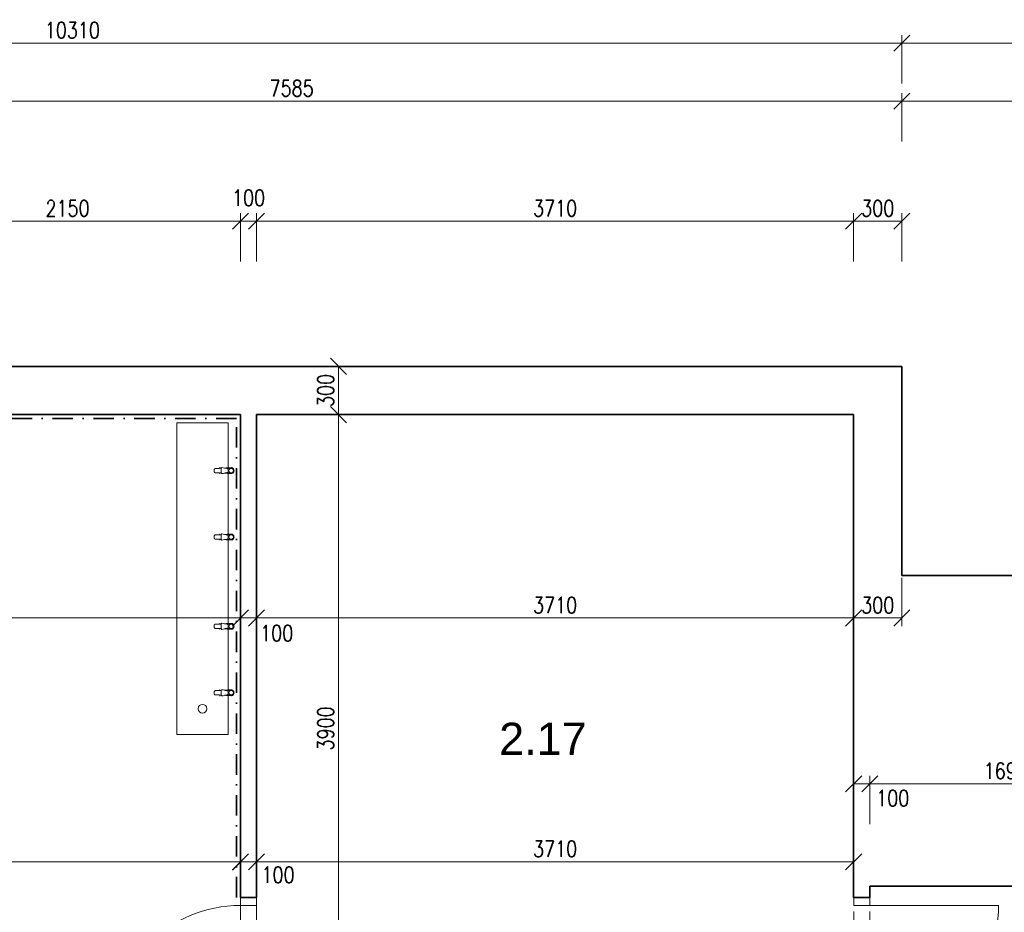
# Model space of a CAD drawing. Header units: millimetres. Extents: x -485339 to 286898, y -1189934 to 1602269.
# Tile 209 of 230: x 76573 to 82692, y -654260 to -648713. Entities that reach past the tile are written whole.
import ezdxf

# ---------------------------------------------------------------- set-up
doc = ezdxf.new("R2010")
doc.units = ezdxf.units.MM
doc.header["$LTSCALE"] = 10
doc.linetypes.add('DASHDOT', pattern=[25.4, 12.7, -6.35, 0, -6.35])
doc.linetypes.add('DĚLICÍ2', pattern=[15.875, 6.35, -3.175, 0, -3.175, 0, -3.175])
doc.layers.get('Defpoints').update_dxf_attribs({"lineweight": 0})
for name, color, linetype, lineweight, true_color in [('BOUR_DVEŘE', 7, 'Continuous', 18, 0x4ccd32), ('BOUR_ker.obklad', 7, 'DASHDOT', 35, 0x4ccd32), ('BOUR_zařizováky', 7, 'Continuous', 18, 0x4ccd32)]:
    doc.layers.add(name, color=color, linetype=linetype, lineweight=lineweight, true_color=true_color)
for name, color, linetype, lineweight in [('St__otvory_dveře', 40, 'Continuous', 18), ('St_kóty', 132, 'Continuous', 18), ('St_plocha_místnosti', 250, 'Continuous', 18), ('St_zařizovací předměty', 252, 'Continuous', 18), ('St_čáry_obrys', 5, 'Continuous', 35)]:
    doc.layers.add(name, color=color, linetype=linetype, lineweight=lineweight)
doc.styles.add('Andy', font='arial.ttf')
doc.styles.get("Standard").update_dxf_attribs({"font": 'simplex.shx', "width": 0.8})
doc.dimstyles.new('stavebníM50 vnitřní', dxfattribs={"dimtxt": 100, "dimasz": 100, "dimexe": 50, "dimexo": 100, "dimgap": 30, "dimtad": 1, "dimdec": 0, "dimtxsty": 'Standard', "dimblk": 'OBLIQUE', "dimcen": 2.5, "dimclrd": 256, "dimclre": 256, "dimclrt": 256, "dimadec": 0, "dimazin": 0, "dimtfac": 1, "dimtdec": 0, "dimtmove": 2, "dimatfit": 2, "dimldrblk": 'OBLIQUE', "dimfxl": 250, "dimfxlon": 1, "dimlwd": -1, "dimlwe": -1, "dimarcsym": 0})

# ---------------------------------------------------------------- blocks, each defined once
blk = doc.blocks.new('G$CB39AAC77')
at = {"layer": 'St_zařizovací předměty', "color": 0}
for p, q in [((-17.8, -17.9), (-17.7, -20.2)), ((-17.7, -20.2), (-17.6, -22.2)), ((-14.2, -56.7), (-17.7, -69.8)), ((-17.6, -22.2), (-17.5, -23.9)), ((-17.5, -23.9), (-17.5, -25.3)), ((-17.5, -25.3), (-17.4, -26.5)), ((-17.4, -26.5), (-17.4, -27.7)), ((-17.4, -27.7), (-17.3, -28.8)), ((-17.3, -28.8), (-17.2, -29.8)), ((-17.2, -29.8), (-17.2, -30.9)), ((-17.2, -30.9), (-17.1, -31.9)), ((-17.1, -31.9), (-17, -33.1)), ((-17, -33.1), (-16.9, -34.3)), ((-16.9, -34.3), (-16.8, -35.5)), ((-16.8, -35.5), (-16.7, -36.9)), ((-16.7, -36.9), (-16.6, -38.3)), ((-16.6, -38.3), (-16.5, -39.8)), ((-16.5, -39.8), (-16.4, -41.3)), ((-16.4, -11.6), (-16.4, -11.6)), ((-16.4, -41.3), (-16.3, -42.8)), ((-16.3, -42.8), (-16.2, -44.3)), ((-16.2, -44.3), (-16.1, -45.8)), ((-16.1, -45.8), (-16, -47.4)), ((-16, -47.4), (-15.9, -49.2)), ((-15.9, -49.2), (-15.8, -51)), ((-15.8, -51), (-15.6, -53.1)), ((-15.6, -53.1), (-15.5, -55.4)), ((-15.5, -55.4), (-15.3, -58)), ((-15.3, -58), (-15.1, -60.4)), ((-14.5, -19.9), (-13.8, -26.9)), ((-11.9, -46.6), (-14.2, -56.7)), ((-13.8, -26.9), (-12.5, -32.7)), ((-12.5, -32.7), (-11.6, -37.1)), ((-12.4, -6.1), (-12.4, -6.1)), ((-11.2, -41.3), (-11.9, -46.6)), ((-11.6, -37.1), (-11.2, -41.3)), ((-6.6, -2.5), (-6.6, -2.5)), ((0.5, -1.2), (0.5, -1.2)), ((7.5, -2.5), (7.5, -2.5)), ((12.5, -37.1), (12.2, -41.3)), ((12.2, -41.3), (12.9, -46.6)), ((13.5, -32.7), (12.5, -37.1)), ((12.9, -46.6), (15.1, -56.7)), ((13.4, -6.1), (13.4, -6.1)), ((14.7, -26.9), (13.5, -32.7)), ((15.5, -19.8), (14.7, -26.9)), ((15.1, -56.7), (18.7, -69.8)), ((16.3, -58), (16.1, -60.4)), ((16.4, -55.4), (16.3, -58)), ((16.6, -53.1), (16.4, -55.4)), ((16.7, -51), (16.6, -53.1)), ((16.9, -49.1), (16.7, -51)), ((17, -47.4), (16.9, -49.1)), ((17.1, -45.8), (17, -47.4)), ((17.2, -44.3), (17.1, -45.8)), ((17.3, -42.8), (17.2, -44.3)), ((17.3, -11.6), (17.3, -11.6)), ((17.4, -41.3), (17.3, -42.8)), ((17.5, -39.8), (17.4, -41.3)), ((17.6, -38.3), (17.5, -39.8)), ((17.7, -36.9), (17.6, -38.3)), ((17.8, -35.5), (17.7, -36.9)), ((17.9, -34.2), (17.8, -35.5)), ((18, -33), (17.9, -34.2)), ((18.1, -30.9), (18, -31.9)), ((18, -31.9), (18, -33)), ((18.2, -29.8), (18.1, -30.9)), ((18.3, -27.7), (18.2, -28.8)), ((18.2, -28.8), (18.2, -29.8)), ((18.4, -26.5), (18.3, -27.7)), ((18.5, -23.8), (18.4, -25.3)), ((18.4, -25.3), (18.4, -26.5)), ((18.6, -22.2), (18.5, -23.8)), ((18.7, -17.9), (18.6, -20.2)), ((18.6, -20.2), (18.6, -22.2)), ((-13.5, -89.8), (-20, -89.8)), ((-17.7, -69.8), (-18.6, -76.5)), ((-18.6, -76.5), (-17.6, -78.8)), ((-17.6, -78.8), (-16.1, -79.7)), ((-16.1, -79.7), (-12.1, -80.9)), ((-13.9, -80.5), (-13.7, -83.8)), ((-13.7, -83.8), (-13.6, -87.3)), ((-13.6, -87.3), (-13.4, -90.9)), ((-13.4, -90.9), (-13.3, -94.5)), ((-13.3, -94.5), (-13.2, -97.9)), ((-13.2, -97.9), (-13.1, -101.3)), ((-13.1, -101.3), (-13, -104.4)), ((-13, -104.4), (-12.9, -107.2)), ((-12.9, -107.2), (-12.9, -109.7)), ((-12.9, -109.7), (-12.8, -111.8)), ((-12.8, -111.8), (-12.7, -113.6)), ((-12.7, -113.6), (-12.7, -115)), ((-12.7, -115), (-12.6, -116.2)), ((-12.6, -116.2), (-12.5, -117.2)), ((-12.5, -117.2), (-12.4, -118.1)), ((-12.4, -118.1), (-12.3, -118.8)), ((-12.3, -118.8), (-12.2, -119.5)), ((-12.2, -119.5), (-12, -120)), ((-12.1, -80.9), (-8.4, -81.5)), ((-12, -120), (-11.9, -120.5)), ((-11.9, -120.5), (-11.7, -121)), ((-11.7, -121), (-11.5, -121.4)), ((-11.5, -121.4), (-11.2, -121.8)), ((-11.2, -121.8), (-11, -122.1)), ((-11, -122.1), (-10.6, -122.4)), ((-8.4, -81.5), (0.5, -82.2)), ((9.4, -81.5), (0.5, -82.2)), ((13.1, -80.9), (9.4, -81.5)), ((11.9, -122.1), (11.6, -122.4)), ((12.2, -121.8), (11.9, -122.1)), ((12.5, -121.4), (12.2, -121.8)), ((12.7, -121), (12.5, -121.4)), ((12.9, -120.5), (12.7, -121)), ((13, -120), (12.9, -120.5)), ((13.2, -119.5), (13, -120)), ((17.1, -79.7), (13.1, -80.9)), ((13.3, -118.8), (13.2, -119.5)), ((13.4, -118.1), (13.3, -118.8)), ((13.5, -117.2), (13.4, -118.1)), ((13.6, -116.2), (13.5, -117.2)), ((13.7, -113.6), (13.6, -115)), ((13.6, -115), (13.6, -116.2)), ((13.8, -111.8), (13.7, -113.6)), ((13.9, -109.7), (13.8, -111.8)), ((14, -104.4), (13.9, -107.2)), ((13.9, -107.2), (13.9, -109.7)), ((14.1, -101.2), (14, -104.4)), ((14.2, -97.9), (14.1, -101.2)), ((14.3, -94.5), (14.2, -97.9)), ((14.4, -90.9), (14.3, -94.5)), ((14.5, -87.3), (14.4, -90.9)), ((14.4, -89.8), (21, -89.8)), ((14.7, -83.8), (14.5, -87.3)), ((14.9, -80.5), (14.7, -83.8)), ((18.5, -78.8), (17.1, -79.7)), ((19.5, -76.5), (18.5, -78.8)), ((18.7, -69.8), (19.5, -76.5)), ((-10.6, -122.4), (-10.2, -122.7)), ((-10.2, -122.7), (-9.8, -123)), ((-9.8, -123), (-9.2, -123.2)), ((-9.2, -123.2), (-8.5, -123.5)), ((-8.5, -123.5), (-7.6, -123.7)), ((-7.6, -123.7), (-6.2, -123.8)), ((-6.2, -123.8), (-4.3, -123.9)), ((-4.3, -123.9), (-1.7, -124)), ((-1.7, -124), (0.5, -124)), ((2.7, -124), (0.5, -124)), ((5.3, -123.9), (2.7, -124)), ((7.2, -123.8), (5.3, -123.9)), ((8.5, -123.7), (7.2, -123.8)), ((9.5, -123.5), (8.5, -123.7)), ((10.2, -123.2), (9.5, -123.5)), ((10.8, -123), (10.2, -123.2)), ((11.2, -122.7), (10.8, -123)), ((11.6, -122.4), (11.2, -122.7))]:
    blk.add_line(p, q, dxfattribs=at)
for centre, major_axis, start_param, end_param in [((-2.4, -17.9), (-10.9, -10.9), -1.209553, -0.785152), ((-1, -18.6), (-11.9, 11.9), 6.239989, 6.644428), ((0.5, -19.2), (-10.6, 10.6), 3.881371, 7.115283), ((0.5, -19.2), (-9.75, -9.75), -0.785398, 5.497787), ((-0.1, -19.5), (-12.9, -12.9), 4.290124, 4.669192), ((0.5, -21.1), (-14, -14), 3.927237, 4.290124), ((0.5, -21.1), (-14, -14), 3.564351, 3.927237), ((1.1, -19.5), (-12.9, -12.9), 3.185282, 3.564351), ((2, -18.6), (-11.9, 11.9), 4.351639, 4.756078), ((3.3, -17.9), (-10.9, -10.9), 2.356441, 2.780842)]:
    blk.add_ellipse(centre, major_axis=major_axis, ratio=1, start_param=start_param, end_param=end_param, dxfattribs=at)
blk = doc.blocks.new('G$CC1796412')
at = {"layer": 'St__otvory_dveře', "color": 0, "ltscale": 2}
blk.add_lwpolyline([(850, 0.8), (850, 800.8)], dxfattribs=at)
at = {"layer": 'St__otvory_dveře', "ltscale": 2}
for points in [[(50, 0), (0, 0), (0, -100), (50, -100)], [(900, 0.8), (850, 0.8), (850, -99.2), (900, -99.2)]]:
    blk.add_lwpolyline(points, close=True, dxfattribs=at)
at = {"layer": 'St__otvory_dveře', "linetype": 'DĚLICÍ2', "ltscale": 2}
for points in [[(50, 0), (850, 0.8)], [(50, -100), (850, -99.2)]]:
    blk.add_lwpolyline(points, dxfattribs=at)
at = {"layer": 'St__otvory_dveře', "color": 0, "ltscale": 2}
blk.add_arc((850, 0.8), 800, 90, 180, dxfattribs=at)
blk = doc.blocks.new('_OBLIQUE')
at = {"color": 0, "linetype": 'ByBlock'}
blk.add_line((-0.5, -0.5), (0.5, 0.5), dxfattribs=at)
blk = doc.blocks.new('*D4974')
at = {"layer": 'Defpoints', "color": 0}
for p in [(82055.3, -649219.4), (74470.3, -650867.3), (82055.3, -650867.3)]:
    blk.add_point(p, dxfattribs=at)
at = {"layer": 'St_kóty'}
for p, q in [((74470.3, -649469.4), (74470.3, -649169.4)), ((82055.3, -649469.4), (82055.3, -649169.4)), ((74470.3, -649219.4), (82055.3, -649219.4))]:
    blk.add_line(p, q, dxfattribs=at)
at = {"layer": 'St_kóty', "linetype": 'ByBlock', "xscale": 100, "yscale": 100, "zscale": 100, "rotation": 180}
blk.add_blockref('_OBLIQUE', (74470.3, -649219.4), dxfattribs=at)
at = {"layer": 'St_kóty', "linetype": 'ByBlock', "xscale": 100, "yscale": 100, "zscale": 100}
blk.add_blockref('_OBLIQUE', (82055.3, -649219.4), dxfattribs=at)
at = {"layer": 'St_kóty', "insert": (78262.8, -649139.4), "char_height": 100, "attachment_point": 5}
blk.add_mtext('7585', dxfattribs=at)
blk = doc.blocks.new('*D4975')
at = {"layer": 'Defpoints', "color": 0}
for p in [(92745.3, -649219.4), (82055.3, -650867.3), (92745.3, -652567.3)]:
    blk.add_point(p, dxfattribs=at)
at = {"layer": 'St_kóty'}
for p, q in [((82055.3, -649469.4), (82055.3, -649169.4)), ((92745.3, -649469.4), (92745.3, -649169.4)), ((82055.3, -649219.4), (92745.3, -649219.4))]:
    blk.add_line(p, q, dxfattribs=at)
at = {"layer": 'St_kóty', "linetype": 'ByBlock', "xscale": 100, "yscale": 100, "zscale": 100, "rotation": 180}
blk.add_blockref('_OBLIQUE', (82055.3, -649219.4), dxfattribs=at)
at = {"layer": 'St_kóty', "linetype": 'ByBlock', "xscale": 100, "yscale": 100, "zscale": 100}
blk.add_blockref('_OBLIQUE', (92745.3, -649219.4), dxfattribs=at)
at = {"layer": 'St_kóty', "insert": (87400.3, -649139.4), "char_height": 100, "attachment_point": 5}
blk.add_mtext('10690', dxfattribs=at)
blk = doc.blocks.new('*D4983')
at = {"layer": 'Defpoints', "color": 0}
for p in [(82055.3, -648858.7), (71745.3, -650867.3), (82055.3, -650867.3)]:
    blk.add_point(p, dxfattribs=at)
at = {"layer": 'St_kóty'}
for p, q in [((71745.3, -649108.7), (71745.3, -648808.7)), ((82055.3, -649108.7), (82055.3, -648808.7)), ((71745.3, -648858.7), (82055.3, -648858.7))]:
    blk.add_line(p, q, dxfattribs=at)
at = {"layer": 'St_kóty', "linetype": 'ByBlock', "xscale": 100, "yscale": 100, "zscale": 100, "rotation": 180}
blk.add_blockref('_OBLIQUE', (71745.3, -648858.7), dxfattribs=at)
at = {"layer": 'St_kóty', "linetype": 'ByBlock', "xscale": 100, "yscale": 100, "zscale": 100}
blk.add_blockref('_OBLIQUE', (82055.3, -648858.7), dxfattribs=at)
at = {"layer": 'St_kóty', "insert": (76900.3, -648778.7), "char_height": 100, "attachment_point": 5}
blk.add_mtext('10310', dxfattribs=at)
blk = doc.blocks.new('*D4984')
at = {"layer": 'Defpoints', "color": 0}
for p in [(97855, -648858.7), (82055.3, -650867.3), (97855, -651479.1)]:
    blk.add_point(p, dxfattribs=at)
at = {"layer": 'St_kóty'}
for p, q in [((82055.3, -649108.7), (82055.3, -648808.7)), ((97855, -649108.7), (97855, -648808.7)), ((82055.3, -648858.7), (97855, -648858.7))]:
    blk.add_line(p, q, dxfattribs=at)
at = {"layer": 'St_kóty', "linetype": 'ByBlock', "xscale": 100, "yscale": 100, "zscale": 100, "rotation": 180}
blk.add_blockref('_OBLIQUE', (82055.3, -648858.7), dxfattribs=at)
at = {"layer": 'St_kóty', "linetype": 'ByBlock', "xscale": 100, "yscale": 100, "zscale": 100}
blk.add_blockref('_OBLIQUE', (97855, -648858.7), dxfattribs=at)
at = {"layer": 'St_kóty', "insert": (89955.1, -648778.7), "char_height": 100, "attachment_point": 5}
blk.add_mtext('15800', dxfattribs=at)
blk = doc.blocks.new('*D4993')
at = {"layer": 'Defpoints', "color": 0}
for p in [(77945.3, -649965.2), (75795.3, -651167.3), (77945.3, -651167.3)]:
    blk.add_point(p, dxfattribs=at)
at = {"layer": 'St_kóty'}
for p, q in [((75795.3, -650215.2), (75795.3, -649915.2)), ((77945.3, -650215.2), (77945.3, -649915.2)), ((75795.3, -649965.2), (77945.3, -649965.2))]:
    blk.add_line(p, q, dxfattribs=at)
at = {"layer": 'St_kóty', "linetype": 'ByBlock', "xscale": 100, "yscale": 100, "zscale": 100, "rotation": 180}
blk.add_blockref('_OBLIQUE', (75795.3, -649965.2), dxfattribs=at)
at = {"layer": 'St_kóty', "linetype": 'ByBlock', "xscale": 100, "yscale": 100, "zscale": 100}
blk.add_blockref('_OBLIQUE', (77945.3, -649965.2), dxfattribs=at)
at = {"layer": 'St_kóty', "insert": (76870.3, -649885.2), "char_height": 100, "attachment_point": 5}
blk.add_mtext('2150', dxfattribs=at)
blk = doc.blocks.new('*D4994')
at = {"layer": 'Defpoints', "color": 0}
for p in [(78045.3, -649965.2), (77945.3, -651167.3), (78045.3, -651167.3)]:
    blk.add_point(p, dxfattribs=at)
at = {"layer": 'St_kóty'}
for p, q in [((77945.3, -650215.2), (77945.3, -649915.2)), ((78045.3, -650215.2), (78045.3, -649915.2)), ((77945.3, -649965.2), (78045.3, -649965.2))]:
    blk.add_line(p, q, dxfattribs=at)
at = {"layer": 'St_kóty', "linetype": 'ByBlock', "xscale": 100, "yscale": 100, "zscale": 100, "rotation": 180}
blk.add_blockref('_OBLIQUE', (77945.3, -649965.2), dxfattribs=at)
at = {"layer": 'St_kóty', "linetype": 'ByBlock', "xscale": 100, "yscale": 100, "zscale": 100}
blk.add_blockref('_OBLIQUE', (78045.3, -649965.2), dxfattribs=at)
at = {"layer": 'St_kóty', "insert": (77995.3, -649820.2), "char_height": 100, "attachment_point": 5}
blk.add_mtext('100', dxfattribs=at)
blk = doc.blocks.new('*D4995')
at = {"layer": 'Defpoints', "color": 0}
for p in [(81755.3, -649965.2), (78045.3, -651167.3), (81755.3, -651167.3)]:
    blk.add_point(p, dxfattribs=at)
at = {"layer": 'St_kóty'}
for p, q in [((78045.3, -650215.2), (78045.3, -649915.2)), ((81755.3, -650215.2), (81755.3, -649915.2)), ((78045.3, -649965.2), (81755.3, -649965.2))]:
    blk.add_line(p, q, dxfattribs=at)
at = {"layer": 'St_kóty', "linetype": 'ByBlock', "xscale": 100, "yscale": 100, "zscale": 100, "rotation": 180}
blk.add_blockref('_OBLIQUE', (78045.3, -649965.2), dxfattribs=at)
at = {"layer": 'St_kóty', "linetype": 'ByBlock', "xscale": 100, "yscale": 100, "zscale": 100}
blk.add_blockref('_OBLIQUE', (81755.3, -649965.2), dxfattribs=at)
at = {"layer": 'St_kóty', "insert": (79900.3, -649885.2), "char_height": 100, "attachment_point": 5}
blk.add_mtext('3710', dxfattribs=at)
blk = doc.blocks.new('*D4996')
at = {"layer": 'Defpoints', "color": 0}
for p in [(82055.3, -649965.2), (82055.3, -650867.3), (81755.3, -651167.3)]:
    blk.add_point(p, dxfattribs=at)
at = {"layer": 'St_kóty'}
for p, q in [((81755.3, -650215.2), (81755.3, -649915.2)), ((82055.3, -650215.2), (82055.3, -649915.2)), ((81755.3, -649965.2), (82055.3, -649965.2))]:
    blk.add_line(p, q, dxfattribs=at)
at = {"layer": 'St_kóty', "linetype": 'ByBlock', "xscale": 100, "yscale": 100, "zscale": 100, "rotation": 180}
blk.add_blockref('_OBLIQUE', (81755.3, -649965.2), dxfattribs=at)
at = {"layer": 'St_kóty', "linetype": 'ByBlock', "xscale": 100, "yscale": 100, "zscale": 100}
blk.add_blockref('_OBLIQUE', (82055.3, -649965.2), dxfattribs=at)
at = {"layer": 'St_kóty', "insert": (81905.3, -649885.2), "char_height": 100, "attachment_point": 5}
blk.add_mtext('300', dxfattribs=at)
blk = doc.blocks.new('*D4999')
at = {"layer": 'Defpoints', "color": 0}
for p in [(73445.3, -653107.3), (77945.3, -653947.2), (77945.3, -654167.3)]:
    blk.add_point(p, dxfattribs=at)
at = {"layer": 'St_kóty'}
for p, q in [((73445.3, -653697.2), (73445.3, -653997.2)), ((77945.3, -654067.3), (77945.3, -653897.2)), ((73445.3, -653947.2), (77945.3, -653947.2))]:
    blk.add_line(p, q, dxfattribs=at)
at = {"layer": 'St_kóty', "linetype": 'ByBlock', "xscale": 100, "yscale": 100, "zscale": 100, "rotation": 180}
blk.add_blockref('_OBLIQUE', (73445.3, -653947.2), dxfattribs=at)
at = {"layer": 'St_kóty', "linetype": 'ByBlock', "xscale": 100, "yscale": 100, "zscale": 100}
blk.add_blockref('_OBLIQUE', (77945.3, -653947.2), dxfattribs=at)
at = {"layer": 'St_kóty', "insert": (75695.3, -653867.2), "char_height": 100, "attachment_point": 5}
blk.add_mtext('4500', dxfattribs=at)
blk = doc.blocks.new('*D5000')
at = {"layer": 'Defpoints', "color": 0}
for p in [(78045.3, -653946.2), (77945.3, -654167.3), (78045.3, -654167.3)]:
    blk.add_point(p, dxfattribs=at)
at = {"layer": 'St_kóty'}
for p, q in [((77945.3, -654067.3), (77945.3, -653896.2)), ((78045.3, -654067.3), (78045.3, -653896.2)), ((77945.3, -653946.2), (78045.3, -653946.2))]:
    blk.add_line(p, q, dxfattribs=at)
at = {"layer": 'St_kóty', "linetype": 'ByBlock', "xscale": 100, "yscale": 100, "zscale": 100, "rotation": 180}
blk.add_blockref('_OBLIQUE', (77945.3, -653946.2), dxfattribs=at)
at = {"layer": 'St_kóty', "linetype": 'ByBlock', "xscale": 100, "yscale": 100, "zscale": 100}
blk.add_blockref('_OBLIQUE', (78045.3, -653946.2), dxfattribs=at)
at = {"layer": 'St_kóty', "insert": (78178.1, -654026.4), "char_height": 100, "attachment_point": 5}
blk.add_mtext('100', dxfattribs=at)
blk = doc.blocks.new('*D5001')
at = {"layer": 'Defpoints', "color": 0}
for p in [(81755.3, -653946.2), (78045.3, -654167.3), (81755.3, -654167.3)]:
    blk.add_point(p, dxfattribs=at)
at = {"layer": 'St_kóty'}
for p, q in [((78045.3, -654067.3), (78045.3, -653896.2)), ((81755.3, -654067.3), (81755.3, -653896.2)), ((78045.3, -653946.2), (81755.3, -653946.2))]:
    blk.add_line(p, q, dxfattribs=at)
at = {"layer": 'St_kóty', "linetype": 'ByBlock', "xscale": 100, "yscale": 100, "zscale": 100, "rotation": 180}
blk.add_blockref('_OBLIQUE', (78045.3, -653946.2), dxfattribs=at)
at = {"layer": 'St_kóty', "linetype": 'ByBlock', "xscale": 100, "yscale": 100, "zscale": 100}
blk.add_blockref('_OBLIQUE', (81755.3, -653946.2), dxfattribs=at)
at = {"layer": 'St_kóty', "insert": (79900.3, -653866.2), "char_height": 100, "attachment_point": 5}
blk.add_mtext('3710', dxfattribs=at)
blk = doc.blocks.new('*D5016')
at = {"layer": 'Defpoints', "color": 0}
for p in [(78045.3, -651167.3), (78554.3, -651167.3), (78755.3, -655067.3)]:
    blk.add_point(p, dxfattribs=at)
at = {"layer": 'St_kóty'}
for p, q in [((78304.3, -651167.3), (78604.3, -651167.3)), ((78554.3, -655067.3), (78554.3, -651167.3)), ((78655.3, -655067.3), (78504.3, -655067.3))]:
    blk.add_line(p, q, dxfattribs=at)
at = {"layer": 'St_kóty', "linetype": 'ByBlock', "xscale": 100, "yscale": 100, "zscale": 100}
for p, rotation in [((78554.3, -651167.3), 90), ((78554.3, -655067.3), 270)]:
    blk.add_blockref('_OBLIQUE', p, dxfattribs=dict(at, rotation=rotation))
at = {"layer": 'St_kóty', "insert": (78474.3, -653117.3), "char_height": 100, "attachment_point": 5, "rotation": 90}
blk.add_mtext('3900', dxfattribs=at)
blk = doc.blocks.new('*D5017')
at = {"layer": 'Defpoints', "color": 0}
for p in [(78045.3, -650867.3), (78554.3, -650867.3), (78045.3, -651167.3)]:
    blk.add_point(p, dxfattribs=at)
at = {"layer": 'St_kóty'}
for p, q in [((78304.3, -650867.3), (78604.3, -650867.3)), ((78554.3, -651167.3), (78554.3, -650867.3)), ((78304.3, -651167.3), (78604.3, -651167.3))]:
    blk.add_line(p, q, dxfattribs=at)
at = {"layer": 'St_kóty', "linetype": 'ByBlock', "xscale": 100, "yscale": 100, "zscale": 100}
for p, rotation in [((78554.3, -650867.3), 90), ((78554.3, -651167.3), 270)]:
    blk.add_blockref('_OBLIQUE', p, dxfattribs=dict(at, rotation=rotation))
at = {"layer": 'St_kóty', "insert": (78474.3, -651017.3), "char_height": 100, "attachment_point": 5, "rotation": 90}
blk.add_mtext('300', dxfattribs=at)
blk = doc.blocks.new('*D5019')
at = {"layer": 'Defpoints', "color": 0}
for p in [(77945.3, -651167.3), (77945.3, -652430.9), (73445.3, -653107.3)]:
    blk.add_point(p, dxfattribs=at)
at = {"layer": 'St_kóty'}
for p, q in [((77945.3, -652180.9), (77945.3, -652480.9)), ((73445.3, -652680.9), (73445.3, -652380.9)), ((73445.3, -652430.9), (77945.3, -652430.9))]:
    blk.add_line(p, q, dxfattribs=at)
at = {"layer": 'St_kóty', "linetype": 'ByBlock', "xscale": 100, "yscale": 100, "zscale": 100, "rotation": 180}
blk.add_blockref('_OBLIQUE', (73445.3, -652430.9), dxfattribs=at)
at = {"layer": 'St_kóty', "linetype": 'ByBlock', "xscale": 100, "yscale": 100, "zscale": 100}
blk.add_blockref('_OBLIQUE', (77945.3, -652430.9), dxfattribs=at)
at = {"layer": 'St_kóty', "insert": (75695.3, -652350.9), "char_height": 100, "attachment_point": 5}
blk.add_mtext('4500', dxfattribs=at)
blk = doc.blocks.new('*D5020')
at = {"layer": 'Defpoints', "color": 0}
for p in [(77945.3, -651167.3), (78045.3, -651167.3), (78045.3, -652430.9)]:
    blk.add_point(p, dxfattribs=at)
at = {"layer": 'St_kóty'}
for p, q in [((77945.3, -652180.9), (77945.3, -652480.9)), ((78045.3, -652180.9), (78045.3, -652480.9)), ((77945.3, -652430.9), (78045.3, -652430.9))]:
    blk.add_line(p, q, dxfattribs=at)
at = {"layer": 'St_kóty', "linetype": 'ByBlock', "xscale": 100, "yscale": 100, "zscale": 100, "rotation": 180}
blk.add_blockref('_OBLIQUE', (77945.3, -652430.9), dxfattribs=at)
at = {"layer": 'St_kóty', "linetype": 'ByBlock', "xscale": 100, "yscale": 100, "zscale": 100}
blk.add_blockref('_OBLIQUE', (78045.3, -652430.9), dxfattribs=at)
at = {"layer": 'St_kóty', "insert": (78170, -652525.7), "char_height": 100, "attachment_point": 5}
blk.add_mtext('100', dxfattribs=at)
blk = doc.blocks.new('*D5021')
at = {"layer": 'Defpoints', "color": 0}
for p in [(81755.3, -651080.4), (78045.3, -651167.3), (81755.3, -652430.9)]:
    blk.add_point(p, dxfattribs=at)
at = {"layer": 'St_kóty'}
for p, q in [((78045.3, -652180.9), (78045.3, -652480.9)), ((81755.3, -652180.9), (81755.3, -652480.9)), ((78045.3, -652430.9), (81755.3, -652430.9))]:
    blk.add_line(p, q, dxfattribs=at)
at = {"layer": 'St_kóty', "linetype": 'ByBlock', "xscale": 100, "yscale": 100, "zscale": 100, "rotation": 180}
blk.add_blockref('_OBLIQUE', (78045.3, -652430.9), dxfattribs=at)
at = {"layer": 'St_kóty', "linetype": 'ByBlock', "xscale": 100, "yscale": 100, "zscale": 100}
blk.add_blockref('_OBLIQUE', (81755.3, -652430.9), dxfattribs=at)
at = {"layer": 'St_kóty', "insert": (79900.3, -652350.9), "char_height": 100, "attachment_point": 5}
blk.add_mtext('3710', dxfattribs=at)
blk = doc.blocks.new('*D5022')
at = {"layer": 'Defpoints', "color": 0}
for p in [(82055.3, -650867.3), (81755.3, -651080.4), (82055.3, -652430.9)]:
    blk.add_point(p, dxfattribs=at)
at = {"layer": 'St_kóty'}
for p, q in [((81755.3, -652180.9), (81755.3, -652480.9)), ((82055.3, -652180.9), (82055.3, -652480.9)), ((81755.3, -652430.9), (82055.3, -652430.9))]:
    blk.add_line(p, q, dxfattribs=at)
at = {"layer": 'St_kóty', "linetype": 'ByBlock', "xscale": 100, "yscale": 100, "zscale": 100, "rotation": 180}
blk.add_blockref('_OBLIQUE', (81755.3, -652430.9), dxfattribs=at)
at = {"layer": 'St_kóty', "linetype": 'ByBlock', "xscale": 100, "yscale": 100, "zscale": 100}
blk.add_blockref('_OBLIQUE', (82055.3, -652430.9), dxfattribs=at)
at = {"layer": 'St_kóty', "insert": (81905.3, -652350.9), "char_height": 100, "attachment_point": 5}
blk.add_mtext('300', dxfattribs=at)
blk = doc.blocks.new('*D5023')
at = {"layer": 'Defpoints', "color": 0}
for p in [(81855.3, -653461.3), (81755.3, -654167.3), (81855.3, -654167.3)]:
    blk.add_point(p, dxfattribs=at)
at = {"layer": 'St_kóty'}
for p, q in [((81755.3, -653711.3), (81755.3, -653411.3)), ((81855.3, -653711.3), (81855.3, -653411.3)), ((81755.3, -653461.3), (81855.3, -653461.3))]:
    blk.add_line(p, q, dxfattribs=at)
at = {"layer": 'St_kóty', "linetype": 'ByBlock', "xscale": 100, "yscale": 100, "zscale": 100, "rotation": 180}
blk.add_blockref('_OBLIQUE', (81755.3, -653461.3), dxfattribs=at)
at = {"layer": 'St_kóty', "linetype": 'ByBlock', "xscale": 100, "yscale": 100, "zscale": 100}
blk.add_blockref('_OBLIQUE', (81855.3, -653461.3), dxfattribs=at)
at = {"layer": 'St_kóty', "insert": (81998.1, -653550.6), "char_height": 100, "attachment_point": 5}
blk.add_mtext('100', dxfattribs=at)
blk = doc.blocks.new('*D5024')
at = {"layer": 'Defpoints', "color": 0}
for p in [(83545.3, -653461.3), (83545.3, -654097.3), (81855.3, -654167.3)]:
    blk.add_point(p, dxfattribs=at)
at = {"layer": 'St_kóty'}
for p, q in [((81855.3, -653711.3), (81855.3, -653411.3)), ((83545.3, -653711.3), (83545.3, -653411.3)), ((81855.3, -653461.3), (83545.3, -653461.3))]:
    blk.add_line(p, q, dxfattribs=at)
at = {"layer": 'St_kóty', "linetype": 'ByBlock', "xscale": 100, "yscale": 100, "zscale": 100, "rotation": 180}
blk.add_blockref('_OBLIQUE', (81855.3, -653461.3), dxfattribs=at)
at = {"layer": 'St_kóty', "linetype": 'ByBlock', "xscale": 100, "yscale": 100, "zscale": 100}
blk.add_blockref('_OBLIQUE', (83545.3, -653461.3), dxfattribs=at)
at = {"layer": 'St_kóty', "insert": (82700.3, -653381.3), "char_height": 100, "attachment_point": 5}
blk.add_mtext('1690', dxfattribs=at)

msp = doc.modelspace()

# ---------------------------------------------------------------- linework, layer by layer
at = {"layer": 'BOUR_ker.obklad'}
for points in [[(77920.3, -651192.3), (75820.3, -651192.3)], [(77920.3, -654167.2), (77920.3, -651192.3)]]:
    msp.add_lwpolyline(points, dxfattribs=at)
at = {"layer": 'BOUR_zařizováky'}
msp.add_lwpolyline([(77868.7, -653154.5), (77868.7, -651219.3), (77549.7, -651219.3), (77549.7, -653154.5)], close=True, dxfattribs=at)
msp.add_ellipse((77709.2, -652994.6), major_axis=(19.1, 19.1), ratio=1, start_param=0.785398, end_param=7.068583, dxfattribs=at)
at = {"layer": 'St_čáry_obrys', "ltscale": 2}
for points in [[(82055.3, -650867.3), (74470.3, -650867.3)], [(82055.3, -652167.3), (82055.3, -650867.3)], [(77945.3, -651167.3), (75795.3, -651167.3)], [(77945.3, -654167.3), (77945.3, -651167.3)], [(78045.3, -654167.3), (78045.3, -651167.3)], [(81755.3, -651167.3), (78045.3, -651167.3)], [(81755.3, -654167.3), (81755.3, -651167.3)], [(92745.3, -652167.3), (82055.3, -652167.3)], [(83545.3, -654097.3), (81855.3, -654097.3)], [(81855.3, -654167.3), (81855.3, -654097.3)], [(78045.3, -654167.3), (77945.3, -654167.3)], [(81855.3, -654167.3), (81755.3, -654167.3)]]:
    msp.add_lwpolyline(points, dxfattribs=at)

# ---------------------------------------------------------------- block references
at = {"layer": 'BOUR_DVEŘE', "ltscale": 2, "xscale": -1}
for p, rotation in [((77945.3, -654167.3), 89.9999999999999), ((81855.3, -655067.3), 269.9999999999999)]:
    msp.add_blockref('G$CC1796412', p, dxfattribs=dict(at, rotation=rotation))
at = {"layer": 'BOUR_zařizováky', "rotation": 270}
for p in [(77906.2, -651514.6), (77906.2, -651927.4), (77906.2, -652482.2), (77906.2, -652895.1)]:
    msp.add_blockref('G$CB39AAC77', p, dxfattribs=at)

# ---------------------------------------------------------------- texts
at = {"layer": 'St_plocha_místnosti', "ltscale": 2, "style": 'Andy'}
msp.add_text('2.17', height=200, dxfattribs=at).set_placement((79552.5, -653281.4))

# ---------------------------------------------------------------- dimensions: what is measured, and where the dimension line sits
at = {"layer": 'St_kóty'}
for base, p1, p2, picture, middle in [((82055.3, -648858.7), (71745.3, -650867.3), (82055.3, -650867.3), '*D4983', (76900.3, -648778.7)), ((97855, -648858.7), (82055.3, -650867.3), (97855, -651479.1), '*D4984', (89955.1, -648778.7)), ((82055.3, -649219.4), (74470.3, -650867.3), (82055.3, -650867.3), '*D4974', (78262.8, -649139.4)), ((92745.3, -649219.4), (82055.3, -650867.3), (92745.3, -652567.3), '*D4975', (87400.3, -649139.4)), ((78045.3, -649965.2), (77945.3, -651167.3), (78045.3, -651167.3), '*D4994', (77995.3, -649820.2)), ((77945.3, -649965.2), (75795.3, -651167.3), (77945.3, -651167.3), '*D4993', (76870.3, -649885.2)), ((81755.3, -649965.2), (78045.3, -651167.3), (81755.3, -651167.3), '*D4995', (79900.3, -649885.2)), ((82055.3, -649965.2), (81755.3, -651167.3), (82055.3, -650867.3), '*D4996', (81905.3, -649885.2)), ((82055.3, -652430.9), (81755.3, -651080.4), (82055.3, -650867.3), '*D5022', (81905.3, -652350.9)), ((81755.3, -652430.9), (78045.3, -651167.3), (81755.3, -651080.4), '*D5021', (79900.3, -652350.9)), ((77945.3, -652430.9), (73445.3, -653107.3), (77945.3, -651167.3), '*D5019', (75695.3, -652350.9)), ((77945.3, -653947.2), (73445.3, -653107.3), (77945.3, -654167.3), '*D4999', (75695.3, -653867.2)), ((83545.3, -653461.3), (81855.3, -654167.3), (83545.3, -654097.3), '*D5024', (82700.3, -653381.3)), ((81755.3, -653946.2), (78045.3, -654167.3), (81755.3, -654167.3), '*D5001', (79900.3, -653866.2))]:
    dim = msp.add_linear_dim(base=base, p1=p1, p2=p2, dimstyle='stavebníM50 vnitřní', dxfattribs=at)
    dim.commit()
    dim.dimension.update_dxf_attribs({"geometry": picture, "text_midpoint": middle})
for base, p1, p2, picture, middle in [((78554.3, -650867.3), (78045.3, -651167.3), (78045.3, -650867.3), '*D5017', (78474.3, -651017.3)), ((78554.3, -651167.3), (78755.3, -655067.3), (78045.3, -651167.3), '*D5016', (78474.3, -653117.3))]:
    dim = msp.add_linear_dim(base=base, p1=p1, p2=p2, angle=90, dimstyle='stavebníM50 vnitřní', dxfattribs=at)
    dim.commit()
    dim.dimension.update_dxf_attribs({"geometry": picture, "text_midpoint": middle})
for base, p1, p2, picture, middle in [((78045.3, -652430.9), (77945.3, -651167.3), (78045.3, -651167.3), '*D5020', (78170, -652525.7)), ((81855.3, -653461.3), (81755.3, -654167.3), (81855.3, -654167.3), '*D5023', (81998.1, -653550.6)), ((78045.3, -653946.2), (77945.3, -654167.3), (78045.3, -654167.3), '*D5000', (78178.1, -654026.4))]:
    dim = msp.add_linear_dim(base=base, p1=p1, p2=p2, dimstyle='stavebníM50 vnitřní', dxfattribs=at)
    dim.commit()
    dim.dimension.update_dxf_attribs({"geometry": picture, "text_midpoint": middle, "dimtype": 160})

doc.saveas('drawing.dxf')
